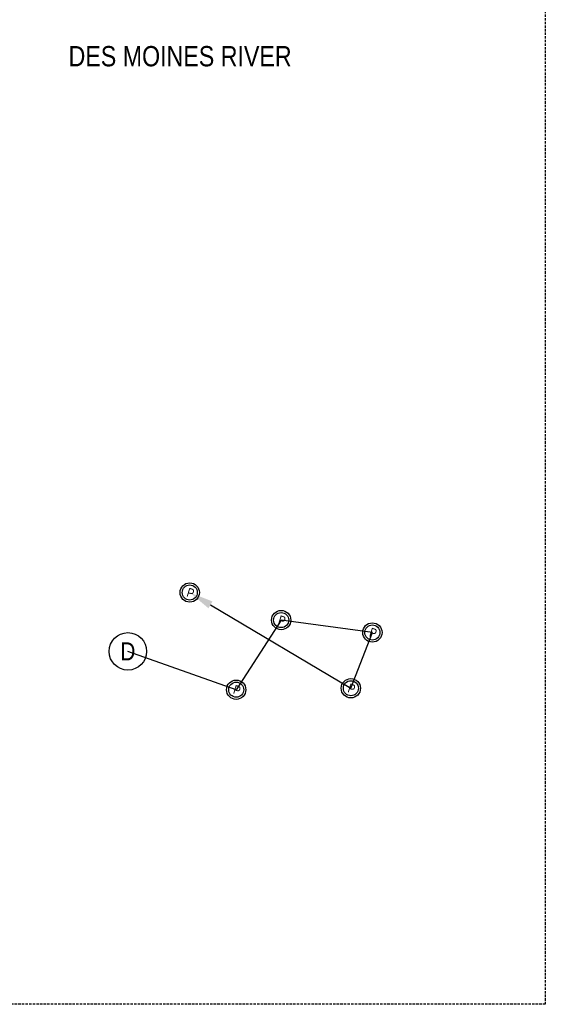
# Model space of a CAD drawing. Extents: x 1609557 to 1611883, y 574690 to 575242.
# Tile 41 of 43: x 1610907 to 1610961, y 574829 to 574932. Entities that reach past the tile are written whole.
import ezdxf
from ezdxf import colors
from ezdxf.entities.mleader import LeaderData, LeaderLine
from ezdxf.enums import TextEntityAlignment as Align
from ezdxf.math import Vec2, Vec3

# ---------------------------------------------------------------- set-up
doc = ezdxf.new("R2010")
doc.units = 0
doc.header["$MEASUREMENT"] = 0
doc.linetypes.add('HIDDEN', pattern=[0.375, 0.25, -0.125])
for name, color, linetype in [('C-SHRUB-WELL', 3, 'Continuous'), ('L-ANNO-MACH', 7, 'HIDDEN'), ('L-ANNO-MACH-OVERALL', 7, 'HIDDEN')]:
    doc.layers.add(name, color=color, linetype=linetype)
doc.layers.add('L-ANNO-NOTE', color=2, linetype='Continuous', lineweight=25)
doc.styles.add('RDG Standard', font='ARIALN.TTF')
doc.styles.add('RDG_Standard', font='ARIALN.TTF')
doc.styles.add('SHR', font='ARIALN.TTF', dxfattribs={"height": 0.75})
doc.styles.get("Standard").update_dxf_attribs({"font": 'arial.ttf'})

# ---------------------------------------------------------------- blocks, each defined once
blk = doc.blocks.new('viewports_Rebid')
at = {"layer": 'L-ANNO-MACH-OVERALL'}
blk.add_lwpolyline([(1294.22742335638, -240.0676195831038), (974.2274233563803, -240.0676195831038), (974.2274233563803, -50.06761958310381), (1294.22742335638, -50.06761958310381)], close=True, dxfattribs=at)
blk = doc.blocks.new('_SHRUBWELL')
at = {"lineweight": -2}
for radius in [0.08000000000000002, 0.0625]:
    blk.add_circle((0, 0), radius, dxfattribs=at)
at = {"lineweight": -2, "style": 'SHR'}
blk.add_text('P', height=0.07500000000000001, rotation=342.7900000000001, dxfattribs=at).set_placement((-0.004515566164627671, -0.03891056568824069), align=Align.CENTER)
blk = doc.blocks.new('KEYNOTE-CIRCLE')
at = {"layer": 'L-ANNO-NOTE', "color": 0, "transparency": 16777216}
blk.add_circle((0, 0), 0.09710618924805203, dxfattribs=at)
at = {"layer": 'L-ANNO-NOTE', "color": 0, "transparency": 16777216, "style": 'RDG_Standard'}
blk.add_attdef('#', text='', height=0.09375, dxfattribs=at).set_placement((0, 0), align=Align.MIDDLE_CENTER)

msp = doc.modelspace()

# ---------------------------------------------------------------- block references
at = {"layer": 'C-SHRUB-WELL', "xscale": 12.50000000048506, "yscale": 12.50000000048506, "zscale": 1.041666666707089}
for p in [(1610924.223780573, 574872.1896477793), (1610933.700455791, 574869.3333401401), (1610943.150711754, 574868.0471743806), (1610929.039486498, 574862.1150561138), (1610940.924014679, 574862.2653880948)]:
    msp.add_blockref('_SHRUBWELL', p, dxfattribs=at)

# ---------------------------------------------------------------- texts
at = {"layer": 'L-ANNO-NOTE', "insert": (1610911.664395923, 574928.8484316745), "char_height": 2.1, "width": 23.24368718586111, "attachment_point": 1, "style": 'RDG Standard', "bg_fill": 3, "box_fill_scale": 1.5, "bg_fill_color": 256, "bg_fill_transparency": 0}
msp.add_mtext('\\A1;DES MOINES RIVER', dxfattribs=at)

# ---------------------------------------------------------------- leaders
at = {"layer": 'L-ANNO-NOTE'}
ml = msp.add_multileader_block('Standard', dxfattribs=at)
ml.set_content('KEYNOTE-CIRCLE', color=256, scale=20)
ml.set_attribute('#', 'D', width=0)
ml.set_leader_properties()
ml.build(insert=Vec2(0, 0))
ml.multileader.update_dxf_attribs({"has_dogleg": 0, "text_right_attachment_type": 3, "dogleg_length": 0.36, "arrow_head_size": 2.5, "scale": 10, "block_connection_type": 1})
ctx = ml.context
ctx.base_point, ctx.scale, ctx.char_height, ctx.arrow_head_size, ctx.landing_gap_size, ctx.plane_origin = Vec3(1610917.813148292, 574866.0879957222), 10, 1.875, 2.5, 1.8, Vec3(1610938.638924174, 574826.0615923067)
ctx.right_attachment, ctx.attachment_type = 3, 1
notes = []
notes.append((ctx, [(0, (1, 1, 0), (1610925.013148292, 574866.0879957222), (-1, 0), 7.199999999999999, [(4, [(1610924.223780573, 574872.1896477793), (1610940.924014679, 574862.2653880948), (1610943.150711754, 574868.0471743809), (1610933.700455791, 574869.3333401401), (1610929.039486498, 574862.1150561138)], 0, [])])]))
ctx.block.insert = Vec3(1610917.813148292, 574866.0879957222)
for ctx, leaders in notes:
    for number, flags, end, landing, length, lines in leaders:
        leader = LeaderData()
        leader.index, (leader.has_last_leader_line, leader.has_dogleg_vector, leader.attachment_direction) = number, flags
        leader.last_leader_point, leader.dogleg_vector, leader.dogleg_length = Vec3(end), Vec3(landing), length
        for number, points, colour, breaks in lines:
            line = LeaderLine()
            line.index, line.vertices, line.color, line.breaks = number, Vec3.list(points), colors.encode_raw_color(colour), breaks
            leader.lines.append(line)
        ctx.leaders.append(leader)

# ---------------------------------------------------------------- next in the draw order: block references
at = {"layer": 'L-ANNO-MACH'}
msp.add_blockref('viewports_Rebid', (1609666.84857738, 575069.5637974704), dxfattribs=at)

doc.saveas('drawing.dxf')
